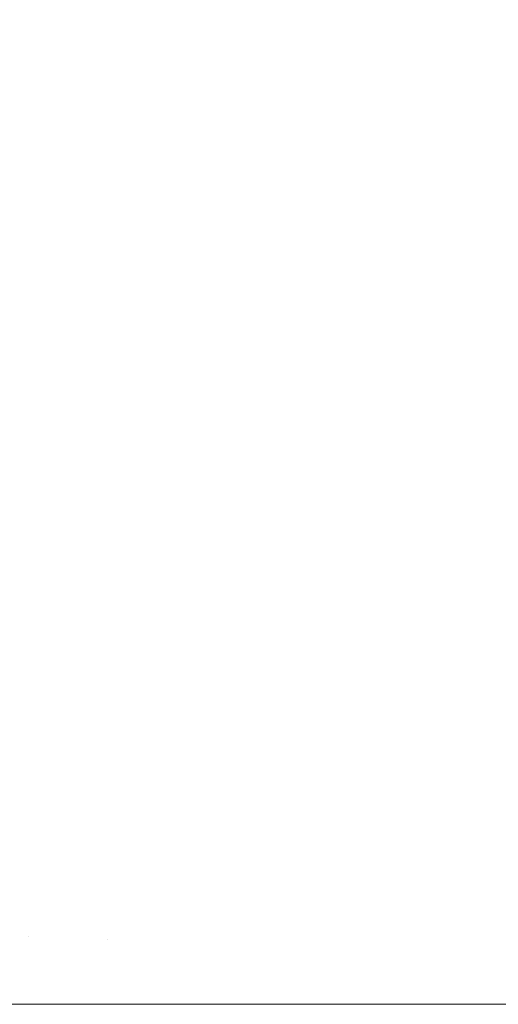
# Model space of a CAD drawing. Header units: centimetres. Extents: x -26 to 27.3, y -25.3 to -23.5.
# Tile 33 of 200: x -25.9556 to -25.9358, y -23.5599 to -23.5191. Entities that reach past the tile are written whole.
import ezdxf

# ---------------------------------------------------------------- set-up
doc = ezdxf.new("R2010")
doc.units = ezdxf.units.CM
doc.header["$LTSCALE"] = 2.54
doc.layers.add('Lucido design-1', color=7, linetype='Continuous')

# ---------------------------------------------------------------- blocks, each defined once
blk = doc.blocks.new('Gruppo-4-1')
at = {"color": 7, "linetype": 'Continuous', "lineweight": 9}
for points, invisible_edges in [([(-25.948663, -23.519264, -349.31207), (-25.946836, -23.516772, -349.31207), (-25.949148, -23.514999, -349.31512), (-25.95105, -23.517593, -349.31512)], 15), ([(-25.950986, -23.517638, -350.0503), (-25.949085, -23.515047, -350.0503), (-25.946848, -23.516763, -350.053248), (-25.948676, -23.519256, -350.053248)], 15), ([(-25.952838, -23.520268, -349.31512), (-25.95105, -23.517593, -349.31512), (-25.953327, -23.515999, -349.318286), (-25.955182, -23.518775, -349.318286)], 15), ([(-25.955048, -23.51886, -350.047236), (-25.953197, -23.51609, -350.047236), (-25.950986, -23.517638, -350.0503), (-25.952771, -23.520311, -350.0503)], 15), ([(-25.94452, -23.51855, -350.056075), (-25.942666, -23.516239, -350.056075), (-25.940333, -23.518196, -350.058779), (-25.942105, -23.520403, -350.058779)], 15), ([(-25.941909, -23.520553, -349.306345), (-25.940144, -23.518355, -349.306345), (-25.942571, -23.516319, -349.309144), (-25.944422, -23.518625, -349.309144)], 15), ([(-25.940333, -23.518196, -350.058779), (-25.938467, -23.516069, -350.058779), (-25.936146, -23.518196, -350.061354), (-25.937921, -23.52022, -350.061354)], 15), ([(-25.93764, -23.520456, -349.303693), (-25.935875, -23.518444, -349.303693), (-25.938286, -23.516235, -349.306345), (-25.940144, -23.518355, -349.306345)], 15), ([(-25.936146, -23.518196, -350.061354), (-25.934284, -23.516251, -350.061354), (-25.931953, -23.518582, -350.063831), (-25.933715, -23.520423, -350.063831)], 15), ([(-25.948676, -23.519256, -350.053248), (-25.946848, -23.516763, -350.053248), (-25.94452, -23.51855, -350.056075), (-25.946272, -23.520939, -350.056075)], 15), ([(-25.946171, -23.52101, -349.309144), (-25.944422, -23.518625, -349.309144), (-25.946836, -23.516772, -349.31207), (-25.948663, -23.519264, -349.31207)], 15), ([(-25.934552, -23.519656, -349.302331), (-25.932755, -23.51778, -349.302331), (-25.934025, -23.51651, -349.303693), (-25.935875, -23.518444, -349.303693)], 15), ([(-25.956914, -23.521629, -349.318286), (-25.955182, -23.518775, -349.318286), (-25.95741, -23.517355, -349.321563), (-25.959202, -23.520308, -349.321563)], 15), ([(-25.959006, -23.520421, -350.044062), (-25.957219, -23.517477, -350.044062), (-25.955048, -23.51886, -350.047236), (-25.956776, -23.521708, -350.047236)], 15), ([(-25.95038, -23.521834, -349.31207), (-25.948663, -23.519264, -349.31207), (-25.95105, -23.517593, -349.31512), (-25.952838, -23.520268, -349.31512)], 15), ([(-25.952771, -23.520311, -350.0503), (-25.950986, -23.517638, -350.0503), (-25.948676, -23.519256, -350.053248), (-25.950393, -23.521826, -350.053248)], 15), ([(-25.942105, -23.520403, -350.058779), (-25.940333, -23.518196, -350.058779), (-25.937921, -23.52022, -350.061354), (-25.939606, -23.52232, -350.061354)], 15), ([(-25.939315, -23.522543, -349.303693), (-25.93764, -23.520456, -349.303693), (-25.940144, -23.518355, -349.306345), (-25.941909, -23.520553, -349.306345)], 15), ([(-25.937921, -23.52022, -350.061354), (-25.936146, -23.518196, -350.061354), (-25.933715, -23.520423, -350.063831), (-25.935396, -23.522339, -350.063831)], 15), ([(-25.936265, -23.52161, -349.302331), (-25.934552, -23.519656, -349.302331), (-25.935875, -23.518444, -349.303693), (-25.93764, -23.520456, -349.303693)], 15), ([(-25.954507, -23.523019, -349.31512), (-25.952838, -23.520268, -349.31512), (-25.955182, -23.518775, -349.318286), (-25.956914, -23.521629, -349.318286)], 15), ([(-25.956776, -23.521708, -350.047236), (-25.955048, -23.51886, -350.047236), (-25.952771, -23.520311, -350.0503), (-25.954438, -23.523058, -350.0503)], 15), ([(-25.946272, -23.520939, -350.056075), (-25.94452, -23.51855, -350.056075), (-25.942105, -23.520403, -350.058779), (-25.943778, -23.522685, -350.058779)], 15), ([(-25.943576, -23.522827, -349.306345), (-25.941909, -23.520553, -349.306345), (-25.944422, -23.518625, -349.309144), (-25.946171, -23.52101, -349.309144)], 15), ([(-25.950393, -23.521826, -350.053248), (-25.948676, -23.519256, -350.053248), (-25.946272, -23.520939, -350.056075), (-25.947918, -23.523402, -350.056075)], 15), ([(-25.947814, -23.523469, -349.309144), (-25.946171, -23.52101, -349.309144), (-25.948663, -23.519264, -349.31207), (-25.95038, -23.521834, -349.31207)], 15), ([(-25.933616, -23.523833, -349.29988), (-25.932002, -23.521993, -349.29988), (-25.934552, -23.519656, -349.302331), (-25.936265, -23.52161, -349.302331)], 15), ([(-25.951983, -23.524476, -349.31207), (-25.95038, -23.521834, -349.31207), (-25.952838, -23.520268, -349.31512), (-25.954507, -23.523019, -349.31512)], 15), ([(-25.954438, -23.523058, -350.0503), (-25.952771, -23.520311, -350.0503), (-25.950393, -23.521826, -350.053248), (-25.951996, -23.524468, -350.053248)], 15), ([(-25.943778, -23.522685, -350.058779), (-25.942105, -23.520403, -350.058779), (-25.939606, -23.52232, -350.061354), (-25.941198, -23.524491, -350.061354)], 15), ([(-25.939606, -23.52232, -350.061354), (-25.937921, -23.52022, -350.061354), (-25.935396, -23.522339, -350.063831), (-25.936991, -23.524327, -350.063831)], 15), ([(-25.937891, -23.523636, -349.302331), (-25.936265, -23.52161, -349.302331), (-25.93764, -23.520456, -349.303693), (-25.939315, -23.522543, -349.303693)], 15), ([(-25.940898, -23.524702, -349.303693), (-25.939315, -23.522543, -349.303693), (-25.941909, -23.520553, -349.306345), (-25.943576, -23.522827, -349.306345)], 15), ([(-25.947918, -23.523402, -350.056075), (-25.946272, -23.520939, -350.056075), (-25.943778, -23.522685, -350.058779), (-25.94535, -23.525038, -350.058779)], 15), ([(-25.945142, -23.525171, -349.306345), (-25.943576, -23.522827, -349.306345), (-25.946171, -23.52101, -349.309144), (-25.947814, -23.523469, -349.309144)], 15), ([(-25.956054, -23.525839, -349.31512), (-25.954507, -23.523019, -349.31512), (-25.956914, -23.521629, -349.318286), (-25.95852, -23.524556, -349.318286)], 15), ([(-25.958379, -23.524629, -350.047236), (-25.956776, -23.521708, -350.047236), (-25.954438, -23.523058, -350.0503), (-25.955984, -23.525876, -350.0503)], 15), ([(-25.935148, -23.525741, -349.29988), (-25.933616, -23.523833, -349.29988), (-25.936265, -23.52161, -349.302331), (-25.937891, -23.523636, -349.302331)], 15), ([(-25.951996, -23.524468, -350.053248), (-25.950393, -23.521826, -350.053248), (-25.947918, -23.523402, -350.056075), (-25.949455, -23.525935, -350.056075)], 15), ([(-25.949348, -23.525997, -349.309144), (-25.947814, -23.523469, -349.309144), (-25.95038, -23.521834, -349.31207), (-25.951983, -23.524476, -349.31207)], 15), ([(-25.941198, -23.524491, -350.061354), (-25.939606, -23.52232, -350.061354), (-25.936991, -23.524327, -350.063831), (-25.938498, -23.526382, -350.063831)], 15), ([(-25.936991, -23.524327, -350.063831), (-25.935396, -23.522339, -350.063831), (-25.932836, -23.524487, -350.066134), (-25.93434, -23.526361, -350.066134)], 15), ([(-25.94535, -23.525038, -350.058779), (-25.943778, -23.522685, -350.058779), (-25.941198, -23.524491, -350.061354), (-25.942694, -23.52673, -350.061354)], 15), ([(-25.942385, -23.526927, -349.303693), (-25.940898, -23.524702, -349.303693), (-25.943576, -23.522827, -349.306345), (-25.945142, -23.525171, -349.306345)], 15), ([(-25.939428, -23.525731, -349.302331), (-25.937891, -23.523636, -349.302331), (-25.939315, -23.522543, -349.303693), (-25.940898, -23.524702, -349.303693)], 15), ([(-25.953469, -23.527185, -349.31207), (-25.951983, -23.524476, -349.31207), (-25.954507, -23.523019, -349.31512), (-25.956054, -23.525839, -349.31512)], 15), ([(-25.955984, -23.525876, -350.0503), (-25.954438, -23.523058, -350.0503), (-25.951996, -23.524468, -350.053248), (-25.953483, -23.527178, -350.053248)], 15), ([(-25.949455, -23.525935, -350.056075), (-25.947918, -23.523402, -350.056075), (-25.94535, -23.525038, -350.058779), (-25.946818, -23.527458, -350.058779)], 15), ([(-25.946605, -23.527581, -349.306345), (-25.945142, -23.525171, -349.306345), (-25.947814, -23.523469, -349.309144), (-25.949348, -23.525997, -349.309144)], 15), ([(-25.936595, -23.527715, -349.29988), (-25.935148, -23.525741, -349.29988), (-25.937891, -23.523636, -349.302331), (-25.939428, -23.525731, -349.302331)], 15), ([(-25.953483, -23.527178, -350.053248), (-25.951996, -23.524468, -350.053248), (-25.949455, -23.525935, -350.056075), (-25.95088, -23.528533, -350.056075)], 15), ([(-25.95077, -23.52859, -349.309144), (-25.949348, -23.525997, -349.309144), (-25.951983, -23.524476, -349.31207), (-25.953469, -23.527185, -349.31207)], 15), ([(-25.942694, -23.52673, -350.061354), (-25.941198, -23.524491, -350.061354), (-25.938498, -23.526382, -350.063831), (-25.939914, -23.528501, -350.063831)], 15), ([(-25.938498, -23.526382, -350.063831), (-25.936991, -23.524327, -350.063831), (-25.93434, -23.526361, -350.066134), (-25.935761, -23.528299, -350.066134)], 15), ([(-25.940871, -23.527892, -349.302331), (-25.939428, -23.525731, -349.302331), (-25.940898, -23.524702, -349.303693), (-25.942385, -23.526927, -349.303693)], 15), ([(-25.946818, -23.527458, -350.058779), (-25.94535, -23.525038, -350.058779), (-25.942694, -23.52673, -350.061354), (-25.944091, -23.529032, -350.061354)], 15), ([(-25.943773, -23.529215, -349.303693), (-25.942385, -23.526927, -349.303693), (-25.945142, -23.525171, -349.306345), (-25.946605, -23.527581, -349.306345)], 15), ([(-25.937955, -23.52975, -349.29988), (-25.936595, -23.527715, -349.29988), (-25.939428, -23.525731, -349.302331), (-25.940871, -23.527892, -349.302331)], 15), ([(-25.933676, -23.529759, -349.297574), (-25.932321, -23.527911, -349.297574), (-25.935148, -23.525741, -349.29988), (-25.936595, -23.527715, -349.29988)], 15), ([(-25.954836, -23.529956, -349.31207), (-25.953469, -23.527185, -349.31207), (-25.956054, -23.525839, -349.31512), (-25.957477, -23.528725, -349.31512)], 15), ([(-25.957405, -23.528758, -350.0503), (-25.955984, -23.525876, -350.0503), (-25.953483, -23.527178, -350.053248), (-25.95485, -23.52995, -350.053248)], 15), ([(-25.95088, -23.528533, -350.056075), (-25.949455, -23.525935, -350.056075), (-25.946818, -23.527458, -350.058779), (-25.948179, -23.529939, -350.058779)], 15), ([(-25.947961, -23.530052, -349.306345), (-25.946605, -23.527581, -349.306345), (-25.949348, -23.525997, -349.309144), (-25.95077, -23.52859, -349.309144)], 15), ([(-25.939914, -23.528501, -350.063831), (-25.938498, -23.526382, -350.063831), (-25.935761, -23.528299, -350.066134), (-25.937096, -23.530297, -350.066134)], 15), ([(-25.935761, -23.528299, -350.066134), (-25.93434, -23.526361, -350.066134), (-25.931619, -23.528449, -350.068299), (-25.932952, -23.530266, -350.068299)], 15), ([(-25.944091, -23.529032, -350.061354), (-25.942694, -23.52673, -350.061354), (-25.939914, -23.528501, -350.063831), (-25.941236, -23.53068, -350.063831)], 15), ([(-25.942219, -23.530113, -349.302331), (-25.940871, -23.527892, -349.302331), (-25.942385, -23.526927, -349.303693), (-25.943773, -23.529215, -349.303693)], 15), ([(-25.95485, -23.52995, -350.053248), (-25.953483, -23.527178, -350.053248), (-25.95088, -23.528533, -350.056075), (-25.95219, -23.53119, -350.056075)], 15), ([(-25.952078, -23.531242, -349.309144), (-25.95077, -23.52859, -349.309144), (-25.953469, -23.527185, -349.31207), (-25.954836, -23.529956, -349.31207)], 15), ([(-25.948179, -23.529939, -350.058779), (-25.946818, -23.527458, -350.058779), (-25.944091, -23.529032, -350.061354), (-25.945386, -23.531393, -350.061354)], 15), ([(-25.945061, -23.531562, -349.303693), (-25.943773, -23.529215, -349.303693), (-25.946605, -23.527581, -349.306345), (-25.947961, -23.530052, -349.306345)], 15), ([(-25.934949, -23.531664, -349.297574), (-25.933676, -23.529759, -349.297574), (-25.936595, -23.527715, -349.29988), (-25.937955, -23.52975, -349.29988)], 15), ([(-25.939224, -23.531842, -349.29988), (-25.937955, -23.52975, -349.29988), (-25.940871, -23.527892, -349.302331), (-25.942219, -23.530113, -349.302331)], 15), ([(-25.95219, -23.53119, -350.056075), (-25.95088, -23.528533, -350.056075), (-25.948179, -23.529939, -350.058779), (-25.949431, -23.532477, -350.058779)], 15), ([(-25.949207, -23.532581, -349.306345), (-25.947961, -23.530052, -349.306345), (-25.95077, -23.52859, -349.309144), (-25.952078, -23.531242, -349.309144)], 15), ([(-25.941236, -23.53068, -350.063831), (-25.939914, -23.528501, -350.063831), (-25.937096, -23.530297, -350.066134), (-25.938342, -23.532351, -350.066134)], 15), ([(-25.937096, -23.530297, -350.066134), (-25.935761, -23.528299, -350.066134), (-25.932952, -23.530266, -350.068299), (-25.934204, -23.532139, -350.068299)], 15), ([(-25.956081, -23.532784, -349.31207), (-25.954836, -23.529956, -349.31207), (-25.957477, -23.528725, -349.31512), (-25.958773, -23.531669, -349.31512)], 15), ([(-25.9587, -23.5317, -350.0503), (-25.957405, -23.528758, -350.0503), (-25.95485, -23.52995, -350.053248), (-25.956095, -23.532779, -350.053248)], 15), ([(-25.945386, -23.531393, -350.061354), (-25.944091, -23.529032, -350.061354), (-25.941236, -23.53068, -350.063831), (-25.942462, -23.532915, -350.063831)], 15), ([(-25.943469, -23.532391, -349.302331), (-25.942219, -23.530113, -349.302331), (-25.943773, -23.529215, -349.303693), (-25.945061, -23.531562, -349.303693)], 15), ([(-25.936138, -23.533624, -349.297574), (-25.934949, -23.531664, -349.297574), (-25.937955, -23.52975, -349.29988), (-25.939224, -23.531842, -349.29988)], 15), ([(-25.956095, -23.532779, -350.053248), (-25.95485, -23.52995, -350.053248), (-25.95219, -23.53119, -350.056075), (-25.953383, -23.533902, -350.056075)], 15), ([(-25.953269, -23.533949, -349.309144), (-25.952078, -23.531242, -349.309144), (-25.954836, -23.529956, -349.31207), (-25.956081, -23.532784, -349.31207)], 15), ([(-25.949431, -23.532477, -350.058779), (-25.948179, -23.529939, -350.058779), (-25.945386, -23.531393, -350.061354), (-25.946577, -23.533807, -350.061354)], 15), ([(-25.946245, -23.533962, -349.303693), (-25.945061, -23.531562, -349.303693), (-25.947961, -23.530052, -349.306345), (-25.949207, -23.532581, -349.306345)], 15), ([(-25.940401, -23.533988, -349.29988), (-25.939224, -23.531842, -349.29988), (-25.942219, -23.530113, -349.302331), (-25.943469, -23.532391, -349.302331)], 15), ([(-25.942462, -23.532915, -350.063831), (-25.941236, -23.53068, -350.063831), (-25.938342, -23.532351, -350.066134), (-25.939498, -23.534458, -350.066134)], 15), ([(-25.938342, -23.532351, -350.066134), (-25.937096, -23.530297, -350.066134), (-25.934204, -23.532139, -350.068299), (-25.935372, -23.534066, -350.068299)], 15), ([(-25.953383, -23.533902, -350.056075), (-25.95219, -23.53119, -350.056075), (-25.949431, -23.532477, -350.058779), (-25.950571, -23.535067, -350.058779)], 15), ([(-25.950343, -23.535161, -349.306345), (-25.949207, -23.532581, -349.306345), (-25.952078, -23.531242, -349.309144), (-25.953269, -23.533949, -349.309144)], 15), ([(-25.946577, -23.533807, -350.061354), (-25.945386, -23.531393, -350.061354), (-25.942462, -23.532915, -350.063831), (-25.943589, -23.535201, -350.063831)], 15), ([(-25.944618, -23.534721, -349.302331), (-25.943469, -23.532391, -349.302331), (-25.945061, -23.531562, -349.303693), (-25.946245, -23.533962, -349.303693)], 15), ([(-25.937241, -23.535633, -349.297574), (-25.936138, -23.533624, -349.297574), (-25.939224, -23.531842, -349.29988), (-25.940401, -23.533988, -349.29988)], 15), ([(-25.932966, -23.535455, -349.295419), (-25.93186, -23.533632, -349.295419), (-25.934949, -23.531664, -349.297574), (-25.936138, -23.533624, -349.297574)], 15), ([(-25.950571, -23.535067, -350.058779), (-25.949431, -23.532477, -350.058779), (-25.946577, -23.533807, -350.061354), (-25.947661, -23.536272, -350.061354)], 15), ([(-25.947323, -23.536412, -349.303693), (-25.946245, -23.533962, -349.303693), (-25.949207, -23.532581, -349.306345), (-25.950343, -23.535161, -349.306345)], 15), ([(-25.941484, -23.536182, -349.29988), (-25.940401, -23.533988, -349.29988), (-25.943469, -23.532391, -349.302331), (-25.944618, -23.534721, -349.302331)], 15), ([(-25.939498, -23.534458, -350.066134), (-25.938342, -23.532351, -350.066134), (-25.935372, -23.534066, -350.068299), (-25.936456, -23.536041, -350.068299)], 15), ([(-25.957215, -23.535659, -350.053248), (-25.956095, -23.532779, -350.053248), (-25.953383, -23.533902, -350.056075), (-25.954457, -23.536663, -350.056075)], 15), ([(-25.954341, -23.536705, -349.309144), (-25.953269, -23.533949, -349.309144), (-25.956081, -23.532784, -349.31207), (-25.957201, -23.535664, -349.31207)], 15), ([(-25.943589, -23.535201, -350.063831), (-25.942462, -23.532915, -350.063831), (-25.939498, -23.534458, -350.066134), (-25.940561, -23.536613, -350.066134)], 15), ([(-25.954457, -23.536663, -350.056075), (-25.953383, -23.533902, -350.056075), (-25.950571, -23.535067, -350.058779), (-25.951596, -23.537704, -350.058779)], 15), ([(-25.947661, -23.536272, -350.061354), (-25.946577, -23.533807, -350.061354), (-25.943589, -23.535201, -350.063831), (-25.944616, -23.537533, -350.063831)], 15), ([(-25.933992, -23.537324, -349.295419), (-25.932966, -23.535455, -349.295419), (-25.936138, -23.533624, -349.297574), (-25.937241, -23.535633, -349.297574)], 15), ([(-25.951365, -23.537789, -349.306345), (-25.950343, -23.535161, -349.306345), (-25.953269, -23.533949, -349.309144), (-25.954341, -23.536705, -349.309144)], 15), ([(-25.945664, -23.537099, -349.302331), (-25.944618, -23.534721, -349.302331), (-25.946245, -23.533962, -349.303693), (-25.947323, -23.536412, -349.303693)], 15), ([(-25.938254, -23.537688, -349.297574), (-25.937241, -23.535633, -349.297574), (-25.940401, -23.533988, -349.29988), (-25.941484, -23.536182, -349.29988)], 15), ([(-25.936456, -23.536041, -350.068299), (-25.935372, -23.534066, -350.068299), (-25.932332, -23.535821, -350.07032), (-25.933342, -23.537662, -350.07032)], 15), ([(-25.942469, -23.538422, -349.29988), (-25.941484, -23.536182, -349.29988), (-25.944618, -23.534721, -349.302331), (-25.945664, -23.537099, -349.302331)], 15), ([(-25.940561, -23.536613, -350.066134), (-25.939498, -23.534458, -350.066134), (-25.936456, -23.536041, -350.068299), (-25.937453, -23.538062, -350.068299)], 15), ([(-25.951596, -23.537704, -350.058779), (-25.950571, -23.535067, -350.058779), (-25.947661, -23.536272, -350.061354), (-25.948637, -23.538781, -350.061354)], 15), ([(-25.948293, -23.538907, -349.303693), (-25.947323, -23.536412, -349.303693), (-25.950343, -23.535161, -349.306345), (-25.951365, -23.537789, -349.306345)], 15), ([(-25.944616, -23.537533, -350.063831), (-25.943589, -23.535201, -350.063831), (-25.940561, -23.536613, -350.066134), (-25.941529, -23.538812, -350.066134)], 15), ([(-25.958208, -23.538586, -350.053248), (-25.957215, -23.535659, -350.053248), (-25.954457, -23.536663, -350.056075), (-25.95541, -23.539468, -350.056075)], 15), ([(-25.955292, -23.539506, -349.309144), (-25.954341, -23.536705, -349.309144), (-25.957201, -23.535664, -349.31207), (-25.958194, -23.538591, -349.31207)], 15), ([(-25.934935, -23.539236, -349.295419), (-25.933992, -23.537324, -349.295419), (-25.937241, -23.535633, -349.297574), (-25.938254, -23.537688, -349.297574)], 15), ([(-25.948637, -23.538781, -350.061354), (-25.947661, -23.536272, -350.061354), (-25.944616, -23.537533, -350.063831), (-25.94554, -23.539909, -350.063831)], 15), ([(-25.939177, -23.539786, -349.297574), (-25.938254, -23.537688, -349.297574), (-25.941484, -23.536182, -349.29988), (-25.942469, -23.538422, -349.29988)], 15), ([(-25.937453, -23.538062, -350.068299), (-25.936456, -23.536041, -350.068299), (-25.933342, -23.537662, -350.07032), (-25.934271, -23.539546, -350.07032)], 15), ([(-25.95541, -23.539468, -350.056075), (-25.954457, -23.536663, -350.056075), (-25.951596, -23.537704, -350.058779), (-25.952506, -23.540384, -350.058779)], 15), ([(-25.952271, -23.540458, -349.306345), (-25.951365, -23.537789, -349.306345), (-25.954341, -23.536705, -349.309144), (-25.955292, -23.539506, -349.309144)], 15), ([(-25.946606, -23.539521, -349.302331), (-25.945664, -23.537099, -349.302331), (-25.947323, -23.536412, -349.303693), (-25.948293, -23.538907, -349.303693)], 15), ([(-25.941529, -23.538812, -350.066134), (-25.940561, -23.536613, -350.066134), (-25.937453, -23.538062, -350.068299), (-25.93836, -23.540124, -350.068299)], 15), ([(-25.943356, -23.540703, -349.29988), (-25.942469, -23.538422, -349.29988), (-25.945664, -23.537099, -349.302331), (-25.946606, -23.539521, -349.302331)], 15), ([(-25.94554, -23.539909, -350.063831), (-25.944616, -23.537533, -350.063831), (-25.941529, -23.538812, -350.066134), (-25.942399, -23.541052, -350.066134)], 15), ([(-25.952506, -23.540384, -350.058779), (-25.951596, -23.537704, -350.058779), (-25.948637, -23.538781, -350.061354), (-25.949503, -23.541331, -350.061354)], 15), ([(-25.949153, -23.541441, -349.303693), (-25.948293, -23.538907, -349.303693), (-25.951365, -23.537789, -349.306345), (-25.952271, -23.540458, -349.306345)], 15), ([(-25.935793, -23.541188, -349.295419), (-25.934935, -23.539236, -349.295419), (-25.938254, -23.537688, -349.297574), (-25.939177, -23.539786, -349.297574)], 15), ([(-25.940008, -23.541922, -349.297574), (-25.939177, -23.539786, -349.297574), (-25.942469, -23.538422, -349.29988), (-25.943356, -23.540703, -349.29988)], 15), ([(-25.93836, -23.540124, -350.068299), (-25.937453, -23.538062, -350.068299), (-25.934271, -23.539546, -350.07032), (-25.935117, -23.541468, -350.07032)], 15), ([(-25.959073, -23.541553, -350.053248), (-25.958208, -23.538586, -350.053248), (-25.95541, -23.539468, -350.056075), (-25.956239, -23.542313, -350.056075)], 15), ([(-25.956119, -23.542345, -349.309144), (-25.955292, -23.539506, -349.309144), (-25.958194, -23.538591, -349.31207), (-25.959059, -23.541557, -349.31207)], 15), ([(-25.949503, -23.541331, -350.061354), (-25.948637, -23.538781, -350.061354), (-25.94554, -23.539909, -350.063831), (-25.946359, -23.542322, -350.063831)], 15), ([(-25.942399, -23.541052, -350.066134), (-25.941529, -23.538812, -350.066134), (-25.93836, -23.540124, -350.068299), (-25.939177, -23.542225, -350.068299)], 15), ([(-25.947441, -23.541981, -349.302331), (-25.946606, -23.539521, -349.302331), (-25.948293, -23.538907, -349.303693), (-25.949153, -23.541441, -349.303693)], 15), ([(-25.932324, -23.542625, -349.29342), (-25.931531, -23.540823, -349.29342), (-25.934935, -23.539236, -349.295419), (-25.935793, -23.541188, -349.295419)], 15), ([(-25.956239, -23.542313, -350.056075), (-25.95541, -23.539468, -350.056075), (-25.952506, -23.540384, -350.058779), (-25.953298, -23.543101, -350.058779)], 15), ([(-25.95306, -23.543165, -349.306345), (-25.952271, -23.540458, -349.306345), (-25.955292, -23.539506, -349.309144), (-25.956119, -23.542345, -349.309144)], 15), ([(-25.944143, -23.543021, -349.29988), (-25.943356, -23.540703, -349.29988), (-25.946606, -23.539521, -349.302331), (-25.947441, -23.541981, -349.302331)], 15), ([(-25.946359, -23.542322, -350.063831), (-25.94554, -23.539909, -350.063831), (-25.942399, -23.541052, -350.066134), (-25.943172, -23.543327, -350.066134)], 15), ([(-25.936566, -23.543175, -349.295419), (-25.935793, -23.541188, -349.295419), (-25.939177, -23.539786, -349.297574), (-25.940008, -23.541922, -349.297574)], 15), ([(-25.953298, -23.543101, -350.058779), (-25.952506, -23.540384, -350.058779), (-25.949503, -23.541331, -350.061354), (-25.950256, -23.543916, -350.061354)], 15), ([(-25.949902, -23.544011, -349.303693), (-25.949153, -23.541441, -349.303693), (-25.952271, -23.540458, -349.306345), (-25.95306, -23.543165, -349.306345)], 15), ([(-25.939177, -23.542225, -350.068299), (-25.93836, -23.540124, -350.068299), (-25.935117, -23.541468, -350.07032), (-25.935878, -23.543425, -350.07032)], 15), ([(-25.940745, -23.544092, -349.297574), (-25.940008, -23.541922, -349.297574), (-25.943356, -23.540703, -349.29988), (-25.944143, -23.543021, -349.29988)], 15), ([(-25.943172, -23.543327, -350.066134), (-25.942399, -23.541052, -350.066134), (-25.939177, -23.542225, -350.068299), (-25.939901, -23.544358, -350.068299)], 15), ([(-25.933037, -23.544459, -349.29342), (-25.932324, -23.542625, -349.29342), (-25.935793, -23.541188, -349.295419), (-25.936566, -23.543175, -349.295419)], 15), ([(-25.950256, -23.543916, -350.061354), (-25.949503, -23.541331, -350.061354), (-25.946359, -23.542322, -350.063831), (-25.947072, -23.544769, -350.063831)], 15), ([(-25.948168, -23.544475, -349.302331), (-25.947441, -23.541981, -349.302331), (-25.949153, -23.541441, -349.303693), (-25.949902, -23.544011, -349.303693)], 15), ([(-25.935878, -23.543425, -350.07032), (-25.935117, -23.541468, -350.07032), (-25.931804, -23.54284, -350.072196), (-25.932509, -23.544652, -350.072196)], 15), ([(-25.944828, -23.54537, -349.29988), (-25.944143, -23.543021, -349.29988), (-25.947441, -23.541981, -349.302331), (-25.948168, -23.544475, -349.302331)], 15), ([(-25.937252, -23.545194, -349.295419), (-25.936566, -23.543175, -349.295419), (-25.940008, -23.541922, -349.297574), (-25.940745, -23.544092, -349.297574)], 15), ([(-25.956943, -23.545191, -350.056075), (-25.956239, -23.542313, -350.056075), (-25.953298, -23.543101, -350.058779), (-25.95397, -23.54585, -350.058779)], 15), ([(-25.95373, -23.545903, -349.306345), (-25.95306, -23.543165, -349.306345), (-25.956119, -23.542345, -349.309144), (-25.956822, -23.545217, -349.309144)], 15), ([(-25.947072, -23.544769, -350.063831), (-25.946359, -23.542322, -350.063831), (-25.943172, -23.543327, -350.066134), (-25.943844, -23.545634, -350.066134)], 15), ([(-25.939901, -23.544358, -350.068299), (-25.939177, -23.542225, -350.068299), (-25.935878, -23.543425, -350.07032), (-25.936553, -23.545414, -350.07032)], 15), ([(-25.95397, -23.54585, -350.058779), (-25.953298, -23.543101, -350.058779), (-25.950256, -23.543916, -350.061354), (-25.950896, -23.546531, -350.061354)], 15), ([(-25.950538, -23.54661, -349.303693), (-25.949902, -23.544011, -349.303693), (-25.95306, -23.543165, -349.306345), (-25.95373, -23.545903, -349.306345)], 15), ([(-25.941386, -23.546293, -349.297574), (-25.940745, -23.544092, -349.297574), (-25.944143, -23.543021, -349.29988), (-25.944828, -23.54537, -349.29988)], 15), ([(-25.93367, -23.546323, -349.29342), (-25.933037, -23.544459, -349.29342), (-25.936566, -23.543175, -349.295419), (-25.937252, -23.545194, -349.295419)], 15), ([(-25.943844, -23.545634, -350.066134), (-25.943172, -23.543327, -350.066134), (-25.939901, -23.544358, -350.068299), (-25.940532, -23.546521, -350.068299)], 15), ([(-25.936553, -23.545414, -350.07032), (-25.935878, -23.543425, -350.07032), (-25.932509, -23.544652, -350.072196), (-25.933134, -23.546492, -350.072196)], 15), ([(-25.950896, -23.546531, -350.061354), (-25.950256, -23.543916, -350.061354), (-25.947072, -23.544769, -350.063831), (-25.947678, -23.547245, -350.063831)], 15), ([(-25.948786, -23.546999, -349.302331), (-25.948168, -23.544475, -349.302331), (-25.949902, -23.544011, -349.303693), (-25.950538, -23.54661, -349.303693)], 15), ([(-25.937848, -23.54724, -349.295419), (-25.937252, -23.545194, -349.295419), (-25.940745, -23.544092, -349.297574), (-25.941386, -23.546293, -349.297574)], 15), ([(-25.945409, -23.547747, -349.29988), (-25.944828, -23.54537, -349.29988), (-25.948168, -23.544475, -349.302331), (-25.948786, -23.546999, -349.302331)], 15), ([(-25.940532, -23.546521, -350.068299), (-25.939901, -23.544358, -350.068299), (-25.936553, -23.545414, -350.07032), (-25.937141, -23.54743, -350.07032)], 15), ([(-25.947678, -23.547245, -350.063831), (-25.947072, -23.544769, -350.063831), (-25.943844, -23.545634, -350.066134), (-25.944415, -23.547968, -350.066134)], 15), ([(-25.957521, -23.548096, -350.056075), (-25.956943, -23.545191, -350.056075), (-25.95397, -23.54585, -350.058779), (-25.954522, -23.548625, -350.058779)], 15), ([(-25.95428, -23.548668, -349.306345), (-25.95373, -23.545903, -349.306345), (-25.956822, -23.545217, -349.309144), (-25.957399, -23.548118, -349.309144)], 15), ([(-25.93422, -23.548213, -349.29342), (-25.93367, -23.546323, -349.29342), (-25.937252, -23.545194, -349.295419), (-25.937848, -23.54724, -349.295419)], 15), ([(-25.941931, -23.548519, -349.297574), (-25.941386, -23.546293, -349.297574), (-25.944828, -23.54537, -349.29988), (-25.945409, -23.547747, -349.29988)], 15), ([(-25.944415, -23.547968, -350.066134), (-25.943844, -23.545634, -350.066134), (-25.940532, -23.546521, -350.068299), (-25.941067, -23.54871, -350.068299)], 15), ([(-25.937141, -23.54743, -350.07032), (-25.936553, -23.545414, -350.07032), (-25.933134, -23.546492, -350.072196), (-25.933677, -23.548358, -350.072196)], 15), ([(-25.954522, -23.548625, -350.058779), (-25.95397, -23.54585, -350.058779), (-25.950896, -23.546531, -350.061354), (-25.951421, -23.549172, -350.061354)], 15), ([(-25.95106, -23.549236, -349.303693), (-25.950538, -23.54661, -349.303693), (-25.95373, -23.545903, -349.306345), (-25.95428, -23.548668, -349.306345)], 15), ([(-25.951421, -23.549172, -350.061354), (-25.950896, -23.546531, -350.061354), (-25.947678, -23.547245, -350.063831), (-25.948175, -23.549744, -350.063831)], 15), ([(-25.938355, -23.549311, -349.295419), (-25.937848, -23.54724, -349.295419), (-25.941386, -23.546293, -349.297574), (-25.941931, -23.548519, -349.297574)], 15), ([(-25.941067, -23.54871, -350.068299), (-25.940532, -23.546521, -350.068299), (-25.937141, -23.54743, -350.07032), (-25.93764, -23.54947, -350.07032)], 15), ([(-25.949293, -23.549547, -349.302331), (-25.948786, -23.546999, -349.302331), (-25.950538, -23.54661, -349.303693), (-25.95106, -23.549236, -349.303693)], 15), ([(-25.945887, -23.550148, -349.29988), (-25.945409, -23.547747, -349.29988), (-25.948786, -23.546999, -349.302331), (-25.949293, -23.549547, -349.302331)], 15), ([(-25.948175, -23.549744, -350.063831), (-25.947678, -23.547245, -350.063831), (-25.944415, -23.547968, -350.066134), (-25.944884, -23.550325, -350.066134)], 15), ([(-25.934688, -23.550124, -349.29342), (-25.93422, -23.548213, -349.29342), (-25.937848, -23.54724, -349.295419), (-25.938355, -23.549311, -349.295419)], 15), ([(-25.942378, -23.550766, -349.297574), (-25.941931, -23.548519, -349.297574), (-25.945409, -23.547747, -349.29988), (-25.945887, -23.550148, -349.29988)], 15), ([(-25.93764, -23.54947, -350.07032), (-25.937141, -23.54743, -350.07032), (-25.933677, -23.548358, -350.072196), (-25.934139, -23.550246, -350.072196)], 15), ([(-25.957971, -23.551025, -350.056075), (-25.957521, -23.548096, -350.056075), (-25.954522, -23.548625, -350.058779), (-25.954953, -23.551422, -350.058779)], 15), ([(-25.954709, -23.551454, -349.306345), (-25.95428, -23.548668, -349.306345), (-25.957399, -23.548118, -349.309144), (-25.957849, -23.551041, -349.309144)], 15), ([(-25.944884, -23.550325, -350.066134), (-25.944415, -23.547968, -350.066134), (-25.941067, -23.54871, -350.068299), (-25.941507, -23.55092, -350.068299)], 15), ([(-25.938771, -23.551402, -349.295419), (-25.938355, -23.549311, -349.295419), (-25.941931, -23.548519, -349.297574), (-25.942378, -23.550766, -349.297574)], 15), ([(-25.954953, -23.551422, -350.058779), (-25.954522, -23.548625, -350.058779), (-25.951421, -23.549172, -350.061354), (-25.951831, -23.551833, -350.061354)], 15), ([(-25.951467, -23.551881, -349.303693), (-25.95106, -23.549236, -349.303693), (-25.95428, -23.548668, -349.306345), (-25.954709, -23.551454, -349.306345)], 15), ([(-25.941507, -23.55092, -350.068299), (-25.941067, -23.54871, -350.068299), (-25.93764, -23.54947, -350.07032), (-25.93805, -23.55153, -350.07032)], 15), ([(-25.951831, -23.551833, -350.061354), (-25.951421, -23.549172, -350.061354), (-25.948175, -23.549744, -350.063831), (-25.948563, -23.552263, -350.063831)], 15), ([(-25.949688, -23.552115, -349.302331), (-25.949293, -23.549547, -349.302331), (-25.95106, -23.549236, -349.303693), (-25.951467, -23.551881, -349.303693)], 15), ([(-25.935072, -23.552055, -349.29342), (-25.934688, -23.550124, -349.29342), (-25.938355, -23.549311, -349.295419), (-25.938771, -23.551402, -349.295419)], 15), ([(-25.946259, -23.552567, -349.29988), (-25.945887, -23.550148, -349.29988), (-25.949293, -23.549547, -349.302331), (-25.949688, -23.552115, -349.302331)], 15), ([(-25.948563, -23.552263, -350.063831), (-25.948175, -23.549744, -350.063831), (-25.944884, -23.550325, -350.066134), (-25.94525, -23.552699, -350.066134)], 15), ([(-25.93805, -23.55153, -350.07032), (-25.93764, -23.54947, -350.07032), (-25.934139, -23.550246, -350.072196), (-25.934519, -23.552152, -350.072196)], 15), ([(-25.942726, -23.553032, -349.297574), (-25.942378, -23.550766, -349.297574), (-25.945887, -23.550148, -349.29988), (-25.946259, -23.552567, -349.29988)], 15), ([(-25.94525, -23.552699, -350.066134), (-25.944884, -23.550325, -350.066134), (-25.941507, -23.55092, -350.068299), (-25.94185, -23.553147, -350.068299)], 15), ([(-25.958294, -23.55397, -350.056075), (-25.957971, -23.551025, -350.056075), (-25.954953, -23.551422, -350.058779), (-25.955261, -23.554235, -350.058779)], 15), ([(-25.955015, -23.554256, -349.306345), (-25.954709, -23.551454, -349.306345), (-25.957849, -23.551041, -349.309144), (-25.958171, -23.55398, -349.309144)], 15), ([(-25.939095, -23.55351, -349.295419), (-25.938771, -23.551402, -349.295419), (-25.942378, -23.550766, -349.297574), (-25.942726, -23.553032, -349.297574)], 15), ([(-25.94185, -23.553147, -350.068299), (-25.941507, -23.55092, -350.068299), (-25.93805, -23.55153, -350.07032), (-25.938369, -23.553605, -350.07032)], 15), ([(-25.955261, -23.554235, -350.058779), (-25.954953, -23.551422, -350.058779), (-25.951831, -23.551833, -350.061354), (-25.952124, -23.554509, -350.061354)], 15), ([(-25.951759, -23.554541, -349.303693), (-25.951467, -23.551881, -349.303693), (-25.954709, -23.551454, -349.306345), (-25.955015, -23.554256, -349.306345)], 15), ([(-25.935372, -23.554, -349.29342), (-25.935072, -23.552055, -349.29342), (-25.938771, -23.551402, -349.295419), (-25.939095, -23.55351, -349.295419)], 15), ([(-25.952124, -23.554509, -350.061354), (-25.951831, -23.551833, -350.061354), (-25.948563, -23.552263, -350.063831), (-25.94884, -23.554797, -350.063831)], 15), ([(-25.949971, -23.554698, -349.302331), (-25.949688, -23.552115, -349.302331), (-25.951467, -23.551881, -349.303693), (-25.951759, -23.554541, -349.303693)], 15), ([(-25.938369, -23.553605, -350.07032), (-25.93805, -23.55153, -350.07032), (-25.934519, -23.552152, -350.072196), (-25.934814, -23.554073, -350.072196)], 15), ([(-25.946526, -23.554999, -349.29988), (-25.946259, -23.552567, -349.29988), (-25.949688, -23.552115, -349.302331), (-25.949971, -23.554698, -349.302331)], 15), ([(-25.94884, -23.554797, -350.063831), (-25.948563, -23.552263, -350.063831), (-25.94525, -23.552699, -350.066134), (-25.945511, -23.555088, -350.066134)], 15), ([(-25.942976, -23.55531, -349.297574), (-25.942726, -23.553032, -349.297574), (-25.946259, -23.552567, -349.29988), (-25.946526, -23.554999, -349.29988)], 15), ([(-25.945511, -23.555088, -350.066134), (-25.94525, -23.552699, -350.066134), (-25.94185, -23.553147, -350.068299), (-25.942095, -23.555387, -350.068299)], 15), ([(-25.939327, -23.555629, -349.295419), (-25.939095, -23.55351, -349.295419), (-25.942726, -23.553032, -349.297574), (-25.942976, -23.55531, -349.297574)], 15), ([(-25.942095, -23.555387, -350.068299), (-25.94185, -23.553147, -350.068299), (-25.938369, -23.553605, -350.07032), (-25.938598, -23.555693, -350.07032)], 15), ([(-25.935586, -23.555956, -349.29342), (-25.935372, -23.554, -349.29342), (-25.939095, -23.55351, -349.295419), (-25.939327, -23.555629, -349.295419)], 15), ([(-25.938598, -23.555693, -350.07032), (-25.938369, -23.553605, -350.07032), (-25.934814, -23.554073, -350.072196), (-25.935026, -23.556005, -350.072196)], 15), ([(-25.958488, -23.556926, -350.056075), (-25.958294, -23.55397, -350.056075), (-25.955261, -23.554235, -350.058779), (-25.955446, -23.557059, -350.058779)], 15), ([(-25.9552, -23.55707, -349.306345), (-25.955015, -23.554256, -349.306345), (-25.958171, -23.55398, -349.309144), (-25.958364, -23.556931, -349.309144)], 15), ([(-25.955446, -23.557059, -350.058779), (-25.955261, -23.554235, -350.058779), (-25.952124, -23.554509, -350.061354), (-25.9523, -23.557196, -350.061354)], 15), ([(-25.951934, -23.557212, -349.303693), (-25.951759, -23.554541, -349.303693), (-25.955015, -23.554256, -349.306345), (-25.9552, -23.55707, -349.306345)], 15), ([(-25.9523, -23.557196, -350.061354), (-25.952124, -23.554509, -350.061354), (-25.94884, -23.554797, -350.063831), (-25.949007, -23.55734, -350.063831)], 15), ([(-25.950141, -23.55729, -349.302331), (-25.949971, -23.554698, -349.302331), (-25.951759, -23.554541, -349.303693), (-25.951934, -23.557212, -349.303693)], 15), ([(-25.946686, -23.557441, -349.29988), (-25.946526, -23.554999, -349.29988), (-25.949971, -23.554698, -349.302331), (-25.950141, -23.55729, -349.302331)], 15), ([(-25.949007, -23.55734, -350.063831), (-25.94884, -23.554797, -350.063831), (-25.945511, -23.555088, -350.066134), (-25.945668, -23.557486, -350.066134)], 15), ([(-25.943126, -23.557597, -349.297574), (-25.942976, -23.55531, -349.297574), (-25.946526, -23.554999, -349.29988), (-25.946686, -23.557441, -349.29988)], 15), ([(-25.945668, -23.557486, -350.066134), (-25.945511, -23.555088, -350.066134), (-25.942095, -23.555387, -350.068299), (-25.942242, -23.557635, -350.068299)], 15), ([(-25.939467, -23.557756, -349.295419), (-25.939327, -23.555629, -349.295419), (-25.942976, -23.55531, -349.297574), (-25.943126, -23.557597, -349.297574)], 15), ([(-25.942242, -23.557635, -350.068299), (-25.942095, -23.555387, -350.068299), (-25.938598, -23.555693, -350.07032), (-25.938735, -23.557788, -350.07032)], 15), ([(-25.935715, -23.55792, -349.29342), (-25.935586, -23.555956, -349.29342), (-25.939327, -23.555629, -349.295419), (-25.939467, -23.557756, -349.295419)], 15), ([(-25.938735, -23.557788, -350.07032), (-25.938598, -23.555693, -350.07032), (-25.935026, -23.556005, -350.072196), (-25.935153, -23.557945, -350.072196)], 15), ([(-25.958552, -23.559888, -350.056075), (-25.958488, -23.556926, -350.056075), (-25.955446, -23.557059, -350.058779), (-25.955508, -23.559888, -350.058779)], 7), ([(-25.9552, -23.55707, -349.306345), (-25.958364, -23.556931, -349.309144), (-25.958429, -23.559888, -349.309144), (-25.955504, -23.559888, -349.306559)], 11), ([(-25.955508, -23.559888, -350.058779), (-25.955446, -23.557059, -350.058779), (-25.9523, -23.557196, -350.061354), (-25.952359, -23.559888, -350.061354)], 7), ([(-25.955504, -23.559888, -349.306559), (-25.955261, -23.559888, -349.306345), (-25.9552, -23.55707, -349.306345)], 10), ([(-25.951934, -23.557212, -349.303693), (-25.9552, -23.55707, -349.306345), (-25.955261, -23.559888, -349.306345), (-25.952353, -23.559888, -349.303987)], 11), ([(-25.952359, -23.559888, -350.061354), (-25.9523, -23.557196, -350.061354), (-25.949007, -23.55734, -350.063831), (-25.949063, -23.559888, -350.063831)], 7), ([(-25.952353, -23.559888, -349.303987), (-25.951992, -23.559888, -349.303693), (-25.951934, -23.557212, -349.303693)], 10), ([(-25.950197, -23.559888, -349.302331), (-25.950141, -23.55729, -349.302331), (-25.951934, -23.557212, -349.303693), (-25.951992, -23.559888, -349.303693)], 7), ([(-25.950141, -23.55729, -349.302331), (-25.950197, -23.559888, -349.302331), (-25.949051, -23.559888, -349.301519)], 9), ([(-25.949051, -23.559888, -349.301519), (-25.946739, -23.559888, -349.29988), (-25.946686, -23.557441, -349.29988), (-25.950141, -23.55729, -349.302331)], 14), ([(-25.949063, -23.559888, -350.063831), (-25.949007, -23.55734, -350.063831), (-25.945668, -23.557486, -350.066134), (-25.945721, -23.559888, -350.066134)], 7), ([(-25.946686, -23.557441, -349.29988), (-25.946739, -23.559888, -349.29988), (-25.945711, -23.559888, -349.299214)], 9), ([(-25.945711, -23.559888, -349.299214), (-25.943176, -23.559888, -349.297574), (-25.943126, -23.557597, -349.297574), (-25.946686, -23.557441, -349.29988)], 14), ([(-25.945721, -23.559888, -350.066134), (-25.945668, -23.557486, -350.066134), (-25.942242, -23.557635, -350.068299), (-25.942291, -23.559888, -350.068299)], 7), ([(-25.943126, -23.557597, -349.297574), (-25.943176, -23.559888, -349.297574), (-25.942283, -23.559888, -349.297049)], 9), ([(-25.942283, -23.559888, -349.297049), (-25.939513, -23.559888, -349.295419), (-25.939467, -23.557756, -349.295419), (-25.943126, -23.557597, -349.297574)], 14), ([(-25.942291, -23.559888, -350.068299), (-25.942242, -23.557635, -350.068299), (-25.938735, -23.557788, -350.07032), (-25.938781, -23.559888, -350.07032)], 7), ([(-25.939467, -23.557756, -349.295419), (-25.939513, -23.559888, -349.295419), (-25.938774, -23.559888, -349.295026)], 9), ([(-25.938774, -23.559888, -349.295026), (-25.935758, -23.559888, -349.29342), (-25.935715, -23.55792, -349.29342), (-25.939467, -23.557756, -349.295419)], 14), ([(-25.938781, -23.559888, -350.07032), (-25.938735, -23.557788, -350.07032), (-25.935153, -23.557945, -350.072196), (-25.935195, -23.559888, -350.072196)], 7), ([(-25.958429, -25.159888, -349.309144), (-25.955504, -25.159888, -349.306559), (-25.955504, -23.559888, -349.306559), (-25.958429, -23.559888, -349.309144)], 10), ([(-25.955261, -23.559888, -349.306345), (-25.955504, -23.559888, -349.306559), (-25.955504, -25.159888, -349.306559), (-25.955261, -25.159888, -349.306345)], 10), ([(-25.955261, -25.159888, -349.306345), (-25.952353, -25.159888, -349.303987), (-25.952353, -23.559888, -349.303987), (-25.955261, -23.559888, -349.306345)], 10), ([(-25.951992, -23.559888, -349.303693), (-25.952353, -23.559888, -349.303987), (-25.952353, -25.159888, -349.303987), (-25.951992, -25.159888, -349.303693)], 10), ([(-25.951992, -25.159888, -349.303693), (-25.950197, -25.159888, -349.302331), (-25.950197, -23.559888, -349.302331), (-25.951992, -23.559888, -349.303693)], 10), ([(-25.950197, -25.159888, -349.302331), (-25.949051, -25.159888, -349.301519), (-25.949051, -23.559888, -349.301519), (-25.950197, -23.559888, -349.302331)], 10), ([(-25.946739, -23.559888, -349.29988), (-25.949051, -23.559888, -349.301519), (-25.949051, -25.159888, -349.301519), (-25.946739, -25.159888, -349.29988)], 10), ([(-25.946739, -25.159888, -349.29988), (-25.945711, -25.159888, -349.299214), (-25.945711, -23.559888, -349.299214), (-25.946739, -23.559888, -349.29988)], 10), ([(-25.943176, -23.559888, -349.297574), (-25.945711, -23.559888, -349.299214), (-25.945711, -25.159888, -349.299214), (-25.943176, -25.159888, -349.297574)], 10), ([(-25.943176, -25.159888, -349.297574), (-25.942283, -25.159888, -349.297049), (-25.942283, -23.559888, -349.297049), (-25.943176, -23.559888, -349.297574)], 10), ([(-25.939513, -23.559888, -349.295419), (-25.942283, -23.559888, -349.297049), (-25.942283, -25.159888, -349.297049), (-25.939513, -25.159888, -349.295419)], 10), ([(-25.939513, -25.159888, -349.295419), (-25.938774, -25.159888, -349.295026), (-25.938774, -23.559888, -349.295026), (-25.939513, -23.559888, -349.295419)], 10), ([(-25.935758, -23.559888, -349.29342), (-25.938774, -23.559888, -349.295026), (-25.938774, -25.159888, -349.295026), (-25.935758, -25.159888, -349.29342)], 10)]:
    blk.add_3dface(points, dxfattribs=dict(at, invisible_edges=invisible_edges))

msp = doc.modelspace()

# ---------------------------------------------------------------- block references
at = {"layer": 'Lucido design-1', "color": 7}
msp.add_blockref('Gruppo-4-1', (0, 0), dxfattribs=at)

doc.saveas('drawing.dxf')
